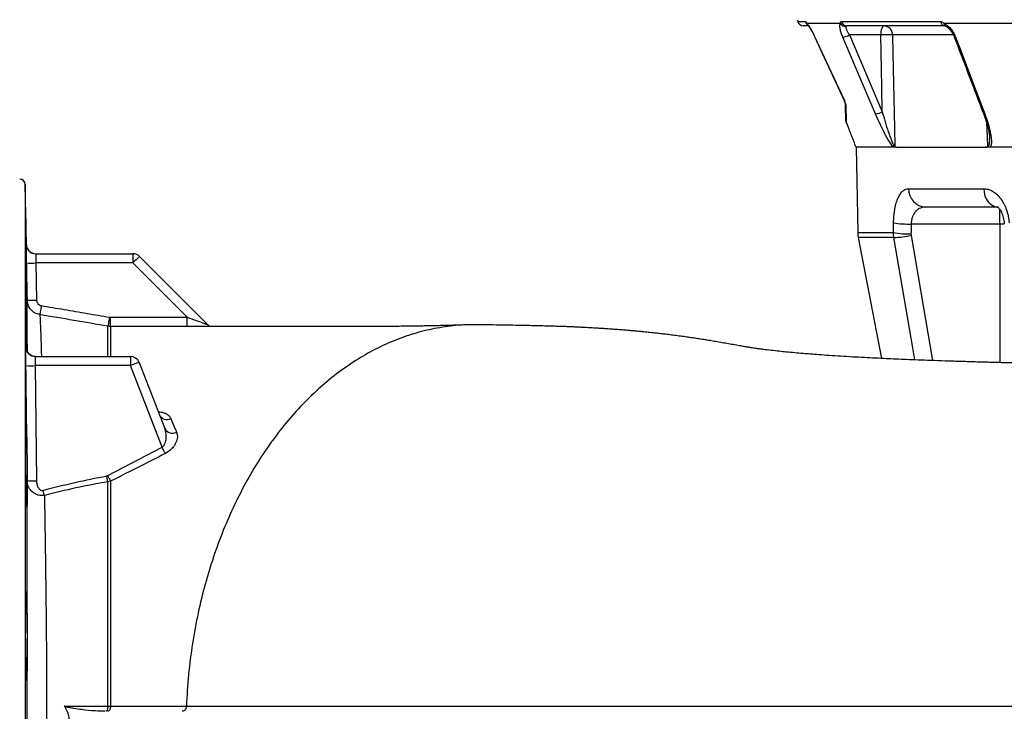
# Model space of a CAD drawing. Header units: millimetres. Extents: x 2731 to 14496, y 2048 to 15393.
# Tile 6 of 13: x 7716 to 10353, y 3848 to 5700. Entities that reach past the tile are written whole.
import ezdxf

# ---------------------------------------------------------------- set-up
doc = ezdxf.new("R2010")
doc.units = ezdxf.units.MM
doc.header["$LTSCALE"] = 5

msp = doc.modelspace()

# ---------------------------------------------------------------- linework, layer by layer
at = {"color": 8, "linetype": 'Continuous', "lineweight": 25}
for p, q in [((9799.8, 5695.1), (9820.3, 5695.1)), ((9845.4, 5653.3), (9845.2, 5653.3)), ((10215.9, 5659.1), (10053.6, 5659.1)), ((7731.5, 5258.5), (7731.5, 2338)), ((10340.4, 5152.6), (10340.4, 5192.6)), ((10352.5, 5152.6), (10340.4, 5152.6)), ((10340.4, 5152.6), (10340.4, 4781.7)), ((9960.2, 5129.7), (10056, 5129.7)), ((10057.1, 5116.9), (9961.5, 5116.9)), ((10103.2, 5121.9), (10160.9, 4787.2)), ((7733.7, 4822.9), (7733.9, 4820.5))]:
    msp.add_line(p, q, dxfattribs=at)
at = {"color": 7, "linetype": 'Continuous', "lineweight": 25}
for p, q in [((9916.8, 5695.1), (10182.2, 5695.1)), ((9827.7, 5683.2), (9814.5, 5683.2)), ((9913.8, 5689.7), (9824.1, 5689.7)), ((10193.6, 5683.2), (9930.5, 5683.2)), ((10436.9, 5689.7), (10191.8, 5689.7)), ((10021.8, 5659.1), (9938.3, 5659.1)), ((9938.3, 5659.1), (10026, 5453.5)), ((9953.8, 5363.4), (9956.4, 5357.9)), ((9956.2, 5358.6), (9960.2, 5129.7)), ((7734.3, 5097.8), (7731.5, 5258.5)), ((10096.6, 5247.4), (10297.7, 5247.4)), ((10333.9, 5198.2), (10142.2, 5198.2)), ((10056, 5129.7), (10056.3, 5156.1)), ((10340.4, 5152.6), (10103.3, 5152.6)), ((9961.5, 5116.9), (10023.7, 4792.8)), ((7759.3, 5073.2), (8019.5, 5073.2)), ((8019.5, 5073.2), (8019.5, 5048.7)), ((8037.2, 5065.9), (8221.3, 4881.8)), ((7760.1, 5048.7), (7761.8, 4948.9)), ((8019.5, 5048.7), (7760.1, 5048.7)), ((8165, 4903.2), (8019.5, 5048.7)), ((8094.3, 4878.9), (7959.8, 4878.5)), ((8164.8, 4878.6), (8127.7, 4878.9)), ((7758.1, 4798.2), (8012.8, 4798.2)), ((8012.8, 4798.2), (8012.8, 4773.7)), ((7758.2, 4773.7), (7761.6, 4465.5)), ((8012.8, 4773.7), (7758.2, 4773.7)), ((8097.6, 4555.2), (8012.8, 4773.7)), ((8036.1, 4782.3), (8104.9, 4605)), ((7952.3, 4479.3), (8097.6, 4555.2)), ((7736.6, 4465.7), (7736.5, 4480.4)), ((7949.4, 4478.3), (7952.3, 4479.3)), ((7960, 4464.4), (7952.3, 4462.8)), ((7952.4, 3862.3), (7959.8, 3862.3))]:
    msp.add_line(p, q, dxfattribs=at)
at = {"color": 7, "linetype": 'Continuous', "lineweight": 25, "flags": 128}
for points in [[(10030.3, 5683.2), (10028.7, 5682.8), (10027.1, 5681.4), (10025.7, 5679.2), (10024.4, 5676.2), (10023.3, 5672.6), (10022.5, 5668.4), (10022, 5663.9), (10021.8, 5659.1)], [(9845.2, 5653.3), (9864.3, 5612.2), (9924.9, 5482.1)], [(9845.4, 5653.3), (9858.1, 5626.1), (9908.7, 5517.4), (9924.5, 5483.5)], [(10008, 5447.7), (9996.4, 5474.8), (9950.1, 5583.5), (9920.4, 5653.3)], [(10026, 5453.5), (10024.6, 5519.9), (10021.8, 5659.1)], [(10053.6, 5659.1), (10054.6, 5609.2), (10058.7, 5409.4), (10059.7, 5361.3)], [(10222.2, 5653.3), (10232.5, 5626.1), (10273.8, 5517.4), (10300.3, 5447.7)], [(7736.8, 4948.9), (7736, 4998.9), (7735.1, 5048.7)], [(7774.3, 4934.4), (7773.6, 4929.8), (7772.8, 4925.4), (7772.2, 4921.3), (7771.5, 4917.7), (7771, 4914.7), (7770.6, 4912.4), (7770.4, 4910.9), (7770.2, 4910.2)], [(7956.9, 4903.2), (7956.1, 4898.6), (7955.3, 4894.1), (7954.6, 4890), (7954, 4886.3), (7953.5, 4883.3), (7953, 4881.1), (7952.8, 4879.6), (7952.7, 4879.1)], [(7959.8, 4878.5), (7959.8, 4879.1), (7959.8, 4880.5), (7959.8, 4882.8), (7959.7, 4885.9), (7959.7, 4889.6), (7959.7, 4893.7), (7959.6, 4898.3), (7959.6, 4903)], [(8164.8, 4878.6), (8164.8, 4879), (8164.8, 4880.3), (8164.8, 4882.6), (8164.9, 4885.6), (8164.9, 4889.3), (8164.9, 4893.6), (8165, 4898.3), (8165, 4903.2)], [(8106.5, 4538.5), (8105.6, 4540.1), (8104.6, 4541.9), (8103.6, 4543.9), (8102.5, 4546), (8101.3, 4548.2), (8100.1, 4550.5), (8098.9, 4552.8), (8097.6, 4555.2)], [(7952.3, 4462.8), (7952, 4464.5), (7951.7, 4466.2), (7951.3, 4468.1), (7951, 4470), (7950.6, 4472.1), (7950.2, 4474.1), (7949.8, 4476.2), (7949.4, 4478.3)], [(7960, 4464.4), (7959.2, 4465.9), (7958.3, 4467.6), (7957.4, 4469.4), (7956.4, 4471.3), (7955.4, 4473.2), (7954.4, 4475.2), (7953.3, 4477.3), (7952.3, 4479.3)], [(7782.6, 4426), (7782.2, 4427.5), (7781.7, 4429.1), (7781.3, 4430.8), (7780.8, 4432.5), (7780.3, 4434.2), (7779.8, 4436), (7779.3, 4437.8), (7778.8, 4439.7)], [(7835.9, 3862.3), (7864.5, 3862.3), (7952.4, 3862.3)], [(7952.4, 3862.3), (7952.3, 3859.5), (7952, 3856.8), (7951.5, 3854.4), (7951, 3852.3), (7950.3, 3850.6), (7949.5, 3849.3), (7948.7, 3848.5), (7947.8, 3848.2)], [(7959.8, 3862.3), (7959.6, 3859.5), (7959.1, 3856.9), (7958.4, 3854.4), (7957.5, 3852.3), (7956.4, 3850.6), (7955.2, 3849.3), (7953.8, 3848.5), (7952.4, 3848.2)]]:
    msp.add_lwpolyline(points, dxfattribs=at)
at = {"color": 8, "linetype": 'Continuous', "lineweight": 25, "flags": 128}
for points in [[(10222.2, 5653.3), (10220.6, 5653.3), (10219.4, 5653.6), (10218.7, 5654.1), (10218.6, 5654.3)], [(10300.3, 5447.7), (10298.7, 5447.7), (10297.5, 5447.9), (10296.8, 5448.4), (10296.7, 5448.7)], [(10308.9, 5361.3), (10306.6, 5408.2), (10306, 5420.7)], [(10297.7, 5247.4), (10298.6, 5237.7), (10300.9, 5228.5), (10304.5, 5220), (10309.4, 5212.6), (10315.3, 5206.5), (10322.1, 5202), (10329.3, 5199.2), (10334.4, 5198.3)], [(10113.5, 4789), (10108, 4821.4), (10057.1, 5116.9)], [(7735.9, 5089.4), (7734.8, 5093), (7734.3, 5097.8)]]:
    msp.add_lwpolyline(points, dxfattribs=at)
at = {"color": 7, "linetype": 'Continuous', "lineweight": 25}
for centre, radius, start, end in [((9824.3, 5700.3), 25, 181, 191.8942), ((9814.5, 5698.2), 15, 191.8942, 270), ((9930.9, 5697.5), 14.3, 189.4831, 268.4626), ((10195, 5696), 12.8, 183.8433, 263.8412), ((9927.6, 5697.8), 16, 210.491, 272.2486), ((10029.5, 5659.1), 24.1, 359.9586, 88.0028), ((9914.2, 5702.7), 49.8, 277.0793, 298.8923), ((10037.7, 5315.3), 344.1, 87.3493, 92.6507), ((9902.2, 5471.5), 25, 22.9689, 25.1543), ((9935.8, 5475.8), 8.72, 182.0768, 208.7564), ((10002, 5496.8), 49.5, 276.9934, 298.9386), ((7716.5, 5258.2), 15, 1, 90), ((10144.5, 5246), 47.9, 178.4219, 267.3018), ((10100.1, 5427.4), 274.9, 260.842, 270.6617), ((10035.2, 5131), 75, 181, 190.8575), ((10099.7, 5400.5), 274.3, 260.8312, 270.6769), ((10050.6, 5388.6), 271.8, 271.3667, 281.1584), ((7759.3, 5098.2), 25, 181.0114, 270), ((7759.3, 5098.2), 25, 200.722, 270.0009), ((8019.5, 5048.2), 25, 45, 90), ((8376, 4700.8), 498.1, 132.8634, 135.7044), ((7747.6, 5407.7), 359.3, 268.0047, 271.9916), ((7749.3, 5308.1), 359.3, 268.0045, 271.991), ((7758.7, 4823.2), 25, 180.7683, 269.9977), ((7758.1, 4823.2), 25, 226.0487, 269.9995), ((8012.8, 4773.2), 25, 21.2227, 90), ((7747.5, 5142.1), 368.6, 267.7734, 271.6593), ((8156.5, 4420.6), 381.2, 108.4172, 112.1523), ((8111, 4652.7), 23.1, 207.1789, 295.843), ((8125.4, 4616), 23.2, 208.2433, 298.5158), ((7751.9, 4835.9), 370.5, 267.6398, 271.5056)]:
    msp.add_arc(centre, radius, start, end, dxfattribs=at)
at = {"color": 8, "linetype": 'Continuous', "lineweight": 25}
for centre, radius, start, end in [((9835, 5698.2), 15, 191.6603, 234.9952), ((9835.5, 5694.2), 12.2, 201.353, 223.2178), ((10200.2, 5689.8), 8.42, 180.348, 241.7215), ((7758.1, 4823.2), 25, 180.7492, 226.0505)]:
    msp.add_arc(centre, radius, start, end, dxfattribs=at)
at = {"color": 7, "linetype": 'Continuous', "lineweight": 25}
msp.add_ellipse((11531.2, 2513.5), major_axis=(0, 16864.1), ratio=0.08573, start_param=1.413658, end_param=1.415242, dxfattribs=at)
for points, knots in [([(9820.3, 5695.1), (9820.5, 5695.1), (9820.7, 5695), (9821.2, 5694.5), (9821.4, 5694.1), (9822.1, 5693.1), (9822.4, 5692.5), (9823.2, 5691.2), (9823.6, 5690.5), (9824.1, 5689.7)], [0, 0, 0, 0, 0.25, 0.25, 0.5, 0.5, 0.75, 0.75, 1, 1, 1, 1]), ([(9913.8, 5689.7), (9914, 5691), (9914.2, 5693.6), (9915.7, 5695), (9916.6, 5695.1), (9916.8, 5695.1)], [0, 0, 0, 0, 0.445163, 0.893057, 1, 1, 1, 1]), ([(10182.2, 5695.1), (10182.9, 5695.1), (10183.7, 5695), (10185.3, 5694.5), (10186.1, 5694.1), (10187.7, 5693.1), (10188.5, 5692.5), (10190.1, 5691.2), (10191, 5690.5), (10191.8, 5689.7)], [0, 0, 0, 0, 0.25, 0.25, 0.5, 0.5, 0.75, 0.75, 1, 1, 1, 1]), ([(9824.1, 5689.7), (9824.7, 5689), (9825.4, 5688.2), (9826.9, 5686.3), (9827.8, 5685.1), (9829.4, 5682.7), (9830.3, 5681.3), (9832.1, 5678.4), (9833.1, 5676.9), (9835.9, 5672), (9837.8, 5668.5), (9841.7, 5661), (9843.6, 5657.2), (9845.4, 5653.3)], [0, 0, 0, 0, 0.125, 0.125, 0.25, 0.25, 0.375, 0.375, 0.5, 0.5, 0.75, 0.75, 1, 1, 1, 1]), ([(9825.9, 5686.5), (9825.9, 5686.5), (9825.9, 5686.5), (9826.1, 5686.3), (9826.5, 5685.9), (9826.6, 5685.8)], [0, 0, 0, 0, 0.273281, 0.912589, 1, 1, 1, 1]), ([(9826.6, 5685.8), (9826.7, 5685.6), (9827.1, 5685.2), (9828.5, 5683.4), (9830.6, 5680.4), (9833.3, 5676), (9836.5, 5670.5), (9840, 5664), (9843, 5658.1), (9844.6, 5654.5), (9845.2, 5653.3)], [0, 0, 0, 0, 0.0707754, 0.1710481, 0.2954918, 0.4357504, 0.5883387, 0.7491498, 0.9180458, 1, 1, 1, 1]), ([(9920.4, 5653.3), (9918.7, 5657.2), (9917.3, 5661), (9915.5, 5666.6), (9914.9, 5668.4), (9914, 5671.9), (9913.6, 5673.6), (9913, 5676.9), (9912.8, 5678.4), (9912.5, 5681.3), (9912.4, 5682.7), (9912.5, 5685.1), (9912.7, 5686.2), (9913.1, 5688.2), (9913.4, 5689), (9913.8, 5689.7)], [0, 0, 0, 0, 0.25, 0.25, 0.375, 0.375, 0.5, 0.5, 0.625, 0.625, 0.75, 0.75, 0.875, 0.875, 1, 1, 1, 1]), ([(9928.2, 5681.9), (9928, 5681.4), (9928, 5680.8), (9928, 5679.5), (9928.2, 5678.8), (9928.6, 5677.2), (9928.8, 5676.3), (9929.5, 5674.4), (9930, 5673.5), (9930.9, 5671.4), (9931.4, 5670.4), (9932.6, 5668.2), (9933.2, 5667.1), (9935.2, 5663.7), (9936.7, 5661.4), (9938.3, 5659.1)], [0, 0, 0, 0, 0.125, 0.125, 0.25, 0.25, 0.375, 0.375, 0.5, 0.5, 0.625, 0.625, 0.75, 0.75, 1, 1, 1, 1]), ([(9930.5, 5683.2), (9930, 5683.2), (9929.5, 5683.1), (9928.7, 5682.7), (9928.4, 5682.3), (9928.2, 5681.9)], [0, 0, 0, 0, 0.5, 0.5, 1, 1, 1, 1]), ([(10191.8, 5689.7), (10194.6, 5688.2), (10200.4, 5685), (10209.2, 5676.2), (10217, 5665.2), (10220.5, 5657.1), (10222.2, 5653.3)], [0, 0, 0, 0, 0.226121, 0.476938, 0.750718, 1, 1, 1, 1]), ([(10193.7, 5683.2), (10193.8, 5683.2), (10193.8, 5683.2), (10194.8, 5683), (10195.9, 5682.5), (10196.2, 5682.3)], [0, 0, 0, 0, 0.434197, 0.823503, 1, 1, 1, 1]), ([(10196.2, 5682.3), (10196.6, 5682.1), (10197.9, 5681.6), (10200.9, 5679.6), (10204.7, 5676.2), (10208.7, 5671.8), (10212.6, 5666.4), (10216.1, 5660.4), (10217.7, 5656.3), (10218.5, 5654.3)], [0, 0, 0, 0, 0.066225, 0.199559, 0.344211, 0.496273, 0.663031, 0.835775, 1, 1, 1, 1]), ([(10218.6, 5654.3), (10236.8, 5606.3), (10262.8, 5537.8), (10288.9, 5469.2), (10296.7, 5448.7)], [0, 0, 0, 0, 0.7, 1, 1, 1, 1]), ([(9928.2, 5471.6), (9928.2, 5472.2), (9928.1, 5472.8), (9927.8, 5474), (9927.8, 5474.4), (9927.5, 5475.3), (9927.4, 5475.8), (9927.1, 5476.8), (9926.9, 5477.3), (9926.5, 5478.5), (9926.3, 5479.1), (9925.8, 5480.3), (9925.6, 5480.9), (9925, 5482.2), (9924.8, 5482.8), (9924.5, 5483.5)], [0, 0, 0, 0, 0.25, 0.25, 0.375, 0.375, 0.5, 0.5, 0.625, 0.625, 0.75, 0.75, 0.875, 0.875, 1, 1, 1, 1]), ([(9927.1, 5475.5), (9927.1, 5475.9), (9926.9, 5476.8), (9926, 5479.4), (9925.1, 5481.7), (9924.6, 5483.2), (9924.5, 5483.5), (9924.5, 5483.5)], [0, 0, 0, 0, 0.297124, 0.600329, 0.930161, 0.995201, 1, 1, 1, 1]), ([(9928.7, 5430), (9928.6, 5432.7), (9928.4, 5437.9), (9928.1, 5448.5), (9927.6, 5460.9), (9927.3, 5470.6), (9927.1, 5475.5)], [0, 0, 0, 0, 0.248697, 0.497404, 0.748696, 1, 1, 1, 1]), ([(9928.2, 5471.6), (9928.3, 5466.5), (9928.5, 5461.6), (9928.8, 5452.5), (9928.9, 5448.3), (9929.2, 5440.6), (9929.3, 5437), (9929.5, 5430.7), (9929.6, 5427.8), (9929.7, 5425.4)], [0, 0, 0, 0, 0.25, 0.25, 0.5, 0.5, 0.75, 0.75, 1, 1, 1, 1]), ([(10056.4, 5358.2), (10056.2, 5358.5), (10054.6, 5360.1), (10051.6, 5363.7), (10046.5, 5371.1), (10040.2, 5381.4), (10030.8, 5398.6), (10019.8, 5420.8), (10011.9, 5438.7), (10008, 5447.7)], [0, 0, 0, 0, 0.015489, 0.086289, 0.157465, 0.297792, 0.438594, 0.719076, 1, 1, 1, 1]), ([(10026, 5453.5), (10028.5, 5444.5), (10033.4, 5426.7), (10040.5, 5404.6), (10046.5, 5387.3), (10050.4, 5377.1), (10053.7, 5369.6), (10056, 5365.1), (10057.9, 5362.3), (10059.1, 5361.4), (10059.5, 5361.3), (10059.7, 5361.3)], [0, 0, 0, 0, 0.271911, 0.543612, 0.674343, 0.804791, 0.864374, 0.923566, 0.964151, 0.986793, 1, 1, 1, 1]), ([(10296.7, 5448.7), (10298.6, 5443.7), (10302.5, 5433.1), (10307.2, 5417.1), (10310.6, 5402.9), (10312.7, 5391.8), (10313.5, 5385.5), (10313.5, 5382.6), (10313.5, 5382)], [0, 0, 0, 0, 0.216907, 0.461612, 0.703069, 0.846893, 0.967816, 1, 1, 1, 1]), ([(10300.3, 5447.7), (10303.4, 5439.7), (10306.1, 5431.7), (10310.9, 5416), (10313, 5408.1), (10315.5, 5396.4), (10316.2, 5392.5), (10317.4, 5384.8), (10317.8, 5381.1), (10318.1, 5375.6), (10318.1, 5373.8), (10318.1, 5370.3), (10318, 5368.5), (10317.6, 5365.2), (10317.3, 5363.6), (10316.4, 5360.7), (10315.8, 5359.3), (10315, 5358.2)], [0, 0, 0, 0, 0.25, 0.25, 0.5, 0.5, 0.625, 0.625, 0.75, 0.75, 0.8125, 0.8125, 0.875, 0.875, 0.9375, 0.9375, 1, 1, 1, 1]), ([(9953.8, 5363.4), (9953.7, 5363.6), (9953.5, 5364.1), (9951.5, 5369.7), (9948.1, 5378.8), (9943.3, 5391.3), (9937.2, 5406.8), (9932.2, 5419.2), (9929.7, 5425.4)], [0, 0, 0, 0, 0.151167, 0.322042, 0.487725, 0.657968, 0.826825, 1, 1, 1, 1]), ([(10056.4, 5358.2), (10023.4, 5358.2), (9998.3, 5358.2), (9964.7, 5358.2), (9956.2, 5358.2), (9956.2, 5358.2)], [0, 0, 0, 0, 0.5, 0.5, 1, 1, 1, 1]), ([(10063.3, 5358.2), (10062.7, 5358.2), (10062.1, 5358.4), (10061.1, 5359.2), (10060.8, 5359.5), (10060.4, 5360.1), (10060.3, 5360.3), (10060, 5360.8), (10059.8, 5361), (10059.7, 5361.3)], [0, 0, 0, 0, 0.5, 0.5, 0.75, 0.75, 0.875, 0.875, 1, 1, 1, 1]), ([(10063.3, 5358.2), (10092.4, 5358.2), (10127.1, 5358.2), (10207.3, 5358.2), (10252.7, 5358.2), (10302.8, 5358.2)], [0, 0, 0, 0, 0.5, 0.5, 1, 1, 1, 1]), ([(10302.8, 5358.2), (10303.9, 5358.2), (10305, 5358.4), (10306.5, 5359.2), (10307.1, 5359.5), (10307.8, 5360.1), (10308, 5360.3), (10308.4, 5360.8), (10308.7, 5361), (10308.9, 5361.3)], [0, 0, 0, 0, 0.5, 0.5, 0.75, 0.75, 0.875, 0.875, 1, 1, 1, 1]), ([(12084.1, 5358.2), (12007.8, 5358.2), (11929.4, 5358.2), (11769.8, 5358.2), (11688.8, 5358.2), (11526.1, 5358.2), (11444.5, 5358.2), (11282.5, 5358.2), (11202.2, 5358.2), (11044.9, 5358.2), (10967.9, 5358.2), (10819, 5358.2), (10747.1, 5358.2), (10610.1, 5358.2), (10545.1, 5358.2), (10423.4, 5358.2), (10366.8, 5358.2), (10315, 5358.2)], [0, 0, 0, 0, 0.125, 0.125, 0.25, 0.25, 0.375, 0.375, 0.5, 0.5, 0.625, 0.625, 0.75, 0.75, 0.875, 0.875, 1, 1, 1, 1]), ([(10056.3, 5156.1), (10056.4, 5162.7), (10056.8, 5169.1), (10057.6, 5178.4), (10058, 5181.5), (10058.6, 5186), (10058.8, 5187.5), (10059.3, 5190.4), (10059.5, 5191.9), (10060.8, 5199), (10062.1, 5204.4), (10064.3, 5211.8), (10065.1, 5214.2), (10066.7, 5218.7), (10067.6, 5220.9), (10070.3, 5226.9), (10072.3, 5230.5), (10076.6, 5236.6), (10078.9, 5239.2), (10082.4, 5242.2), (10083.6, 5243.1), (10086.1, 5244.7), (10087.4, 5245.3), (10091.3, 5246.9), (10093.9, 5247.4), (10096.6, 5247.4)], [0, 0, 0, 0, 0.125, 0.125, 0.1875, 0.1875, 0.21875, 0.21875, 0.25, 0.25, 0.375, 0.375, 0.4375, 0.4375, 0.5, 0.5, 0.625, 0.625, 0.75, 0.75, 0.8125, 0.8125, 0.875, 0.875, 1, 1, 1, 1]), ([(10297.7, 5247.4), (10301.6, 5247.4), (10305.6, 5246.8), (10311.4, 5245.2), (10313.4, 5244.5), (10317.3, 5242.8), (10319.2, 5241.9), (10324.9, 5238.6), (10328.6, 5235.9), (10333.9, 5231.1), (10335.7, 5229.4), (10339, 5225.7), (10340.7, 5223.7), (10345.5, 5217.5), (10348.4, 5213), (10352.3, 5205.6), (10353.6, 5203), (10355.9, 5197.7), (10357, 5195), (10360, 5186.6), (10361.6, 5180.8), (10363.5, 5171.7), (10364.1, 5168.6), (10365, 5162.4), (10365.3, 5159.2), (10365.5, 5156.1)], [0, 0, 0, 0, 0.125, 0.125, 0.1875, 0.1875, 0.25, 0.25, 0.375, 0.375, 0.4375, 0.4375, 0.5, 0.5, 0.625, 0.625, 0.6875, 0.6875, 0.75, 0.75, 0.875, 0.875, 0.9375, 0.9375, 1, 1, 1, 1]), ([(10142.2, 5198.2), (10139.8, 5198.2), (10137.5, 5198), (10132.8, 5197.1), (10130.5, 5196.5), (10126.1, 5194.7), (10124, 5193.6), (10120.9, 5191.5), (10119.9, 5190.7), (10117.9, 5189), (10117, 5188.1), (10115.2, 5186.2), (10114.3, 5185.2), (10112.6, 5183), (10111.8, 5181.8), (10109.5, 5178.1), (10108.2, 5175.4), (10106.5, 5171), (10106, 5169.5), (10105.1, 5166.3), (10104.7, 5164.6), (10103.7, 5159.6), (10103.4, 5156.2), (10103.3, 5152.6)], [0, 0, 0, 0, 0.125, 0.125, 0.25, 0.25, 0.375, 0.375, 0.4375, 0.4375, 0.5, 0.5, 0.5625, 0.5625, 0.625, 0.625, 0.75, 0.75, 0.8125, 0.8125, 0.875, 0.875, 1, 1, 1, 1]), ([(10334.1, 5198.6), (10334.1, 5198.7), (10333.9, 5198.7), (10334.9, 5198.2), (10336.8, 5196.5), (10339.3, 5193.8), (10342.2, 5189.6), (10345.1, 5184.2), (10347.8, 5177.7), (10350.1, 5170.2), (10351.9, 5162.1), (10352.4, 5156.3), (10352.7, 5153.4)], [0, 0, 0, 0, 0.04425, 0.144256, 0.246135, 0.353998, 0.460485, 0.562789, 0.672437, 0.780824, 0.890363, 1, 1, 1, 1]), ([(7735.6, 4976), (7735.5, 4981), (7735.3, 4991), (7734.9, 5008.6), (7734.6, 5027.5), (7734.2, 5047.4), (7733.9, 5067.8), (7733.5, 5087.9), (7733.2, 5107.2), (7733, 5125.3), (7732.8, 5141.5), (7732.6, 5155.4), (7732.5, 5166.6), (7732.4, 5174.9), (7732.4, 5179.9), (7732.4, 5181.6), (7732.5, 5179.8), (7732.6, 5174.6), (7732.8, 5166.2), (7733.1, 5154.9), (7733.3, 5140.8), (7733.7, 5124.6), (7734, 5106.4), (7734.3, 5087.1), (7734.7, 5066.9), (7735, 5046.6), (7735.4, 5026.7), (7735.7, 5007.8), (7736, 4990.4), (7736.2, 4975), (7736.4, 4962), (7736.5, 4951.8), (7736.6, 4944.8), (7736.6, 4941), (7736.5, 4940.7), (7736.4, 4943.7), (7736.2, 4950.2), (7735.9, 4960.3), (7735.7, 4970.4), (7735.6, 4976)], [0, 0, 0, 0, 0.026853, 0.053705, 0.080558, 0.107411, 0.134264, 0.161118, 0.18797, 0.214822, 0.241672, 0.268521, 0.295367, 0.322212, 0.349056, 0.375899, 0.402741, 0.429583, 0.456426, 0.483269, 0.510115, 0.536962, 0.563811, 0.590661, 0.617514, 0.644366, 0.67122, 0.698073, 0.724925, 0.751777, 0.778625, 0.805473, 0.832316, 0.859159, 0.886, 0.912841, 0.939682, 0.966524, 1, 1, 1, 1]), ([(7735.1, 5048.7), (7735, 5054.3), (7734.8, 5065.5), (7734.5, 5080.3), (7734.4, 5091.4), (7734.3, 5097), (7734.3, 5097.6), (7734.3, 5097.8)], [0, 0, 0, 0, 0.217176, 0.434336, 0.651455, 0.868524, 1, 1, 1, 1]), ([(7759.3, 5073.2), (7759.3, 5073.1), (7759.3, 5072.9), (7759.4, 5070), (7759.5, 5064.5), (7759.8, 5057.1), (7760, 5051.5), (7760.1, 5048.7)], [0, 0, 0, 0, 0.131468, 0.348528, 0.565645, 0.78281, 1, 1, 1, 1]), ([(7734, 4820.5), (7733.9, 4825.4), (7733.7, 4836.6), (7733.4, 4855.2), (7733.2, 4875.5), (7732.9, 4895.6), (7732.7, 4914.9), (7732.5, 4933), (7732.4, 4949.2), (7732.4, 4963.1), (7732.4, 4974.4), (7732.4, 4982.7), (7732.5, 4987.6), (7732.7, 4989.3), (7732.9, 4987.5), (7733.2, 4982.4), (7733.4, 4974), (7733.8, 4962.7), (7734.1, 4948.6), (7734.4, 4932.4), (7734.8, 4914.2), (7735.2, 4894.9), (7735.5, 4874.7), (7735.8, 4854.4), (7736, 4834.6), (7736.2, 4820.4), (7736.3, 4813.5), (7736.3, 4812.3)], [0, 0, 0, 0, 0.032852, 0.074542, 0.116229, 0.157917, 0.1996, 0.241282, 0.28296, 0.324637, 0.36631, 0.407984, 0.449656, 0.491329, 0.533004, 0.574678, 0.616358, 0.658038, 0.699723, 0.741408, 0.783097, 0.824786, 0.866476, 0.908166, 0.949853, 0.99154, 1, 1, 1, 1]), ([(7736.7, 4811.4), (7736.7, 4820.2), (7736.8, 4839.2), (7736.8, 4863.7), (7736.8, 4886.6), (7736.8, 4906.3), (7736.8, 4922.7), (7736.8, 4935.5), (7736.8, 4944.4), (7736.8, 4947.5), (7736.8, 4948.9)], [0, 0, 0, 0, 0.109883, 0.237301, 0.364815, 0.492233, 0.623298, 0.754468, 0.885532, 1, 1, 1, 1]), ([(7770.2, 4910.2), (7765.9, 4911.4), (7757.2, 4913.7), (7746.5, 4922.5), (7739.2, 4933.9), (7737, 4943.4), (7736.8, 4948.4), (7736.8, 4948.9)], [0, 0, 0, 0, 0.24254, 0.484882, 0.727474, 0.970648, 1, 1, 1, 1]), ([(7761.8, 4948.9), (7761.8, 4947.2), (7762.2, 4945.5), (7763.1, 4943), (7763.5, 4942.2), (7764.4, 4940.8), (7764.9, 4940.1), (7766.6, 4938.1), (7767.9, 4937), (7771, 4935.2), (7772.6, 4934.7), (7774.3, 4934.4)], [0, 0, 0, 0, 0.25, 0.25, 0.375, 0.375, 0.5, 0.5, 0.75, 0.75, 1, 1, 1, 1]), ([(7774.3, 4934.4), (7794.8, 4930.9), (7835.7, 4924.1), (7896.5, 4913.7), (7937, 4906.7), (7956.9, 4903.2)], [0, 0, 0, 0, 0.335734, 0.671469, 1, 1, 1, 1]), ([(8914.5, 4882.9), (8910.1, 4882.7), (8900.5, 4882.4), (8886.3, 4881.9), (8873.1, 4881.5), (8862.6, 4881.2), (8854.8, 4881), (8848.6, 4880.9), (8840.7, 4880.7), (8829.5, 4880.4), (8815.4, 4880.1), (8799.6, 4879.8), (8783.1, 4879.5), (8765.4, 4879.3), (8747, 4879), (8725.5, 4878.8), (8700.7, 4878.6), (8672.3, 4878.4), (8642.5, 4878.3), (8611, 4878.2), (8579.1, 4878.2), (8551.9, 4878.2), (8531.3, 4878.2), (8518, 4878.2), (8507.5, 4878.2), (8498.5, 4878.3), (8488.8, 4878.3), (8475, 4878.3), (8455.6, 4878.4), (8430.1, 4878.4), (8399, 4878.5), (8362.3, 4878.6), (8319.8, 4878.6), (8271.6, 4878.7), (8217.9, 4878.8), (8158.7, 4878.8), (8094.5, 4878.9), (8049.6, 4878.9), (8026.2, 4878.9), (8025.8, 4878.9)], [0, 0, 0, 0, 0.0204828, 0.0437634, 0.0629807, 0.0780657, 0.0889627, 0.0963256, 0.1042699, 0.1221428, 0.1426315, 0.1618967, 0.185711, 0.2077095, 0.2307758, 0.2560037, 0.2883496, 0.3223702, 0.3588432, 0.3941963, 0.4314565, 0.4677817, 0.4851718, 0.4999179, 0.5114999, 0.519907, 0.5291091, 0.5423579, 0.5631528, 0.5895224, 0.6214172, 0.6587741, 0.7023423, 0.7513992, 0.8058388, 0.8655456, 0.930399, 0.9989873, 1, 1, 1, 1]), ([(8942.6, 4882.5), (8934.6, 4882.8), (8907.9, 4883.7), (8862.3, 4879.3), (8806.2, 4869.3), (8750.5, 4853.1), (8695.7, 4831.3), (8642.1, 4803.8), (8589.9, 4770.7), (8539.6, 4732.3), (8491.3, 4688.6), (8445.4, 4640), (8402.3, 4586.7), (8362, 4529), (8324.9, 4467.3), (8291.2, 4401.9), (8261.1, 4333.3), (8234.7, 4261.8), (8212.2, 4188), (8193.3, 4110.5), (8178.5, 4029.9), (8167.6, 3946.5), (8164.4, 3890.4), (8162.7, 3862.3)], [0, 0, 0, 0, 0.02039, 0.06828, 0.116349, 0.164579, 0.212955, 0.261457, 0.310066, 0.358765, 0.407533, 0.45635, 0.505198, 0.554055, 0.602902, 0.651718, 0.700485, 0.749181, 0.797789, 0.846288, 0.897697, 0.948942, 1, 1, 1, 1]), ([(8165, 4903.2), (8173.3, 4900.3), (8187.5, 4895.5), (8204.7, 4889.2), (8215, 4885.1), (8220, 4882.8), (8221, 4882), (8221.3, 4881.8)], [0, 0, 0, 0, 0.385962, 0.653947, 0.829899, 0.948639, 1, 1, 1, 1]), ([(8225.1, 4878.8), (8224.2, 4879.4), (8222.9, 4880.2), (8221.7, 4881.5), (8221.4, 4881.9)], [0, 0, 0, 0, 0.673048, 1, 1, 1, 1]), ([(14477.8, 3862), (14477.4, 3869.3), (14475.8, 3894.1), (14469.3, 3934.5), (14459.6, 3981.5), (14448.2, 4023), (14436.1, 4059.4), (14424.2, 4090.6), (14412.9, 4116.9), (14402.8, 4138.4), (14394.3, 4155.4), (14387.1, 4169), (14380.6, 4180.7), (14374, 4192.3), (14367, 4204), (14359.1, 4216.6), (14350.4, 4230.1), (14340.6, 4244.4), (14330.2, 4259), (14318.9, 4274.1), (14305.8, 4290.6), (14289.1, 4310.6), (14267.5, 4334.6), (14240.3, 4362.1), (14208.9, 4390.7), (14175, 4418.3), (14142.1, 4442.3), (14110.5, 4463), (14080.4, 4481), (14055.5, 4494.4), (14035.9, 4504.2), (14022.3, 4510.8), (14010.1, 4516.3), (13999.2, 4521.1), (13988.6, 4525.7), (13977.6, 4530.2), (13965, 4535.1), (13951.5, 4540.2), (13938.4, 4544.9), (13927.3, 4548.7), (13917.8, 4551.8), (13909, 4554.7), (13899.5, 4557.6), (13889, 4560.7), (13877.3, 4564.1), (13864.8, 4567.5), (13852.2, 4570.8), (13839.1, 4574), (13826.6, 4577), (13814.1, 4579.8), (13801.5, 4582.6), (13788, 4585.4), (13773.2, 4588.3), (13759.8, 4590.8), (13748.7, 4592.8), (13741, 4594.1), (13733.7, 4595.4), (13726, 4596.6), (13716.9, 4598.1), (13706.4, 4599.8), (13695.4, 4601.4), (13685.1, 4603), (13676.5, 4604.2), (13666.8, 4605.6), (13654.7, 4607.2), (13639.2, 4609.3), (13623, 4611.3), (13608.2, 4613.1), (13595.4, 4614.7), (13583.3, 4616.1), (13569.7, 4617.6), (13554, 4619.4), (13536.9, 4621.2), (13520.2, 4622.9), (13505.3, 4624.5), (13492.8, 4625.7), (13482.3, 4626.7), (13472.5, 4627.7), (13460.3, 4628.8), (13443.8, 4630.4), (13422.3, 4632.4), (13397.1, 4634.6), (13368.7, 4637.1), (13338.5, 4639.6), (13300.3, 4642.8), (13254.6, 4646.4), (13201.5, 4650.5), (13149.3, 4654.5), (13097.5, 4658.3), (13045.4, 4662.1), (12987.9, 4666.2), (12923.1, 4670.8), (12849.4, 4676), (12771.7, 4681.4), (12691.4, 4686.8), (12610.1, 4692.3), (12539.7, 4696.8), (12480.5, 4700.6), (12433.1, 4703.6), (12387.2, 4706.4), (12343.9, 4709), (12304.2, 4711.4), (12268.1, 4713.5), (12235.5, 4715.3), (12203.9, 4717.1), (12170.5, 4719), (12132.7, 4721), (12090.1, 4723.3), (12042.9, 4725.8), (11991.2, 4728.4), (11935.1, 4731.2), (11874.6, 4734), (11809.6, 4737), (11743.7, 4739.9), (11677.5, 4742.6), (11612.2, 4745.3), (11546.2, 4747.8), (11481.4, 4750.2), (11419, 4752.5), (11348.4, 4754.9), (11270.7, 4757.5), (11187.2, 4760.1), (11110.8, 4762.4), (11041.1, 4764.4), (10978, 4766.1), (10920.3, 4767.6), (10870.9, 4768.9), (10827.5, 4770), (10787, 4771), (10743.7, 4772.1), (10692.6, 4773.3), (10633.2, 4774.7), (10565.1, 4776.2), (10492.7, 4777.9), (10426.5, 4779.5), (10368.4, 4780.9), (10320.6, 4782.2), (10275.5, 4783.5), (10233.6, 4784.8), (10194, 4786), (10157, 4787.3), (10122.5, 4788.6), (10091.2, 4789.8), (10062.7, 4791), (10035, 4792.3), (10007, 4793.6), (9977.3, 4795.1), (9946.2, 4796.8), (9914.7, 4798.7), (9884.5, 4800.7), (9857.5, 4802.6), (9834.2, 4804.4), (9812.5, 4806.1), (9791, 4808), (9769.7, 4810), (9748.5, 4812.2), (9728.1, 4814.4), (9710.5, 4816.6), (9696.8, 4818.4), (9685.9, 4819.9), (9675.6, 4821.5), (9666.1, 4823), (9655.7, 4824.8), (9642.5, 4827.1), (9627.3, 4829.8), (9610.6, 4832.7), (9594, 4835.7), (9577.2, 4838.5), (9561.9, 4841.1), (9547, 4843.5), (9532.6, 4845.7), (9517.8, 4847.9), (9502.5, 4850.2), (9486.2, 4852.4), (9469.7, 4854.6), (9454.3, 4856.6), (9440.9, 4858.2), (9428.3, 4859.6), (9414.9, 4861.1), (9399.7, 4862.7), (9384.4, 4864.3), (9370.9, 4865.6), (9358.7, 4866.7), (9346.4, 4867.8), (9332.7, 4868.9), (9318.5, 4870), (9304.9, 4871.1), (9292.6, 4871.9), (9280.5, 4872.7), (9267.6, 4873.6), (9252.9, 4874.4), (9237.9, 4875.3), (9223.9, 4876), (9211.5, 4876.6), (9199.5, 4877.2), (9187.4, 4877.7), (9174.2, 4878.2), (9160.2, 4878.6), (9144.5, 4879.1), (9126.6, 4879.6), (9105.4, 4880.2), (9080.6, 4880.8), (9052, 4881.3), (9019.3, 4881.9), (8982.7, 4882.6), (8956.4, 4883), (8942.6, 4883.2)], [0, 0, 0, 0, 0.0028806, 0.0098589, 0.0161925, 0.0218842, 0.0269362, 0.0313498, 0.0351263, 0.0382664, 0.040771, 0.0426543, 0.0443671, 0.0461305, 0.0479447, 0.0498096, 0.0520497, 0.0543593, 0.0567385, 0.0591875, 0.0619249, 0.0651603, 0.069704, 0.0749721, 0.080908, 0.0869369, 0.0929257, 0.097898, 0.1029127, 0.1080622, 0.1106529, 0.1130306, 0.1151723, 0.1171332, 0.1189482, 0.1209341, 0.1233995, 0.1263199, 0.1289263, 0.1311436, 0.1330033, 0.134878, 0.1368879, 0.1392553, 0.1418976, 0.1449633, 0.148249, 0.1511249, 0.1545744, 0.1576998, 0.1610227, 0.1645789, 0.1686513, 0.1732774, 0.1757264, 0.1778415, 0.1796715, 0.1818188, 0.1844649, 0.1875361, 0.1908794, 0.1937392, 0.1961181, 0.1981047, 0.2019494, 0.2063491, 0.2110836, 0.215333, 0.2183517, 0.2214686, 0.2250854, 0.2291992, 0.2338002, 0.2382126, 0.241793, 0.2448142, 0.2472787, 0.2494183, 0.251862, 0.2561262, 0.2611387, 0.2668971, 0.2733902, 0.2800316, 0.2864691, 0.2974634, 0.3078228, 0.3175684, 0.3270305, 0.336347, 0.3455109, 0.3572958, 0.3693908, 0.3817978, 0.3943364, 0.4066296, 0.4186776, 0.4256674, 0.432578, 0.4392809, 0.4454511, 0.4510737, 0.4561482, 0.4606736, 0.4647592, 0.4693531, 0.4745726, 0.4804163, 0.486882, 0.4939665, 0.5015225, 0.5096661, 0.518393, 0.5276986, 0.5360444, 0.5448001, 0.5536916, 0.5622577, 0.5704955, 0.5784118, 0.5902152, 0.6012557, 0.6115445, 0.6206701, 0.6291172, 0.6368841, 0.6439677, 0.6491262, 0.6545937, 0.6605293, 0.6669391, 0.6757703, 0.6853357, 0.6956264, 0.7066301, 0.7138985, 0.7210176, 0.7277376, 0.7340595, 0.7399846, 0.7458375, 0.7512492, 0.7562226, 0.7607609, 0.7650391, 0.7698025, 0.7748118, 0.7803174, 0.7861496, 0.7917528, 0.7970845, 0.8015829, 0.8055663, 0.8103511, 0.8155793, 0.8200236, 0.8255486, 0.831583, 0.834909, 0.8382477, 0.8430038, 0.8466176, 0.8494608, 0.8532198, 0.8579403, 0.8623475, 0.8664937, 0.8703634, 0.8737791, 0.8766499, 0.8797078, 0.8825464, 0.8856477, 0.8889062, 0.8923311, 0.8955516, 0.8981955, 0.9003672, 0.9029787, 0.9062234, 0.909496, 0.9122199, 0.9144917, 0.9169594, 0.9198933, 0.9231397, 0.9260278, 0.928467, 0.9307456, 0.933416, 0.9365604, 0.940014, 0.943032, 0.9455111, 0.9478694, 0.9503833, 0.9531707, 0.9562408, 0.9594015, 0.9631956, 0.9676439, 0.9727629, 0.9785635, 0.9850468, 0.9922016, 1, 1, 1, 1]), ([(7733.2, 4773.8), (7733.1, 4777.1), (7733.1, 4780.3), (7733.1, 4785), (7733, 4786.5), (7733, 4789.6), (7733, 4791.2), (7733, 4795.6), (7733, 4798.4), (7732.9, 4803.8), (7732.9, 4806.3), (7732.9, 4810.8), (7732.9, 4812.8), (7732.9, 4815.5), (7732.9, 4816.4), (7733, 4817.9), (7733, 4818.6), (7733, 4820.4), (7733, 4821.3), (7733.1, 4822.6), (7733.1, 4822.9), (7733.1, 4822.9)], [0, 0, 0, 0, 0.125, 0.125, 0.1875, 0.1875, 0.25, 0.25, 0.375, 0.375, 0.5, 0.5, 0.625, 0.625, 0.6875, 0.6875, 0.75, 0.75, 0.875, 0.875, 1, 1, 1, 1]), ([(7744, 4803.1), (7743.4, 4803.5), (7741.6, 4804.8), (7739.2, 4807.4), (7737, 4810.7), (7735.5, 4813.9), (7734.6, 4816.6), (7734.2, 4818.6), (7734, 4819.7), (7733.9, 4820.3), (7733.9, 4820.6), (7733.9, 4820.5), (7733.9, 4820.5)], [0, 0, 0, 0, 0.0830654, 0.2597507, 0.4189727, 0.5590969, 0.6754751, 0.7625494, 0.8226007, 0.879735, 0.9590862, 1, 1, 1, 1]), ([(7758.7, 4798.4), (7758.2, 4798.3), (7755.7, 4798.1), (7751.4, 4799.2), (7747, 4800.9), (7744.8, 4802.6), (7744, 4803.1)], [0, 0, 0, 0, 0.092997, 0.477539, 0.821325, 1, 1, 1, 1]), ([(7758.1, 4798.2), (7758.1, 4798.1), (7758, 4797.9), (7757.9, 4795), (7757.9, 4789.5), (7758, 4782.1), (7758.1, 4776.5), (7758.2, 4773.7)], [0, 0, 0, 0, 0.131683, 0.348747, 0.565807, 0.782891, 1, 1, 1, 1]), ([(7735.8, 4542.7), (7735.2, 4600.3), (7734.4, 4677.4), (7733.4, 4754.4), (7733.2, 4773.8)], [0, 0, 0, 0, 0.748198, 1, 1, 1, 1]), ([(8090.7, 4641.8), (8090.6, 4641.9), (8090.6, 4641.9), (8090.5, 4642.1), (8090.5, 4642.1)], [0, 0, 0, 0, 0.77887, 1, 1, 1, 1]), ([(7736.5, 4480.4), (7736.5, 4473.7), (7736.6, 4460.6), (7736.6, 4443), (7736.5, 4427.5), (7736.4, 4414.6), (7736.3, 4404.4), (7736, 4397.4), (7735.8, 4393.6), (7735.5, 4393.2), (7735.1, 4396.3), (7734.8, 4402.7), (7734.4, 4413), (7734, 4426.8), (7733.6, 4443.6), (7733.3, 4461), (7733.1, 4480), (7732.8, 4499.9), (7732.6, 4520.2), (7732.5, 4540.4), (7732.4, 4559.7), (7732.4, 4577.8), (7732.4, 4594), (7732.5, 4607.9), (7732.6, 4619.1), (7732.8, 4627.4), (7733, 4632.4), (7733.2, 4634.1), (7733.5, 4632.3), (7733.9, 4627.2), (7734.2, 4618.8), (7734.6, 4607.5), (7734.9, 4593.4), (7735.3, 4577.6), (7735.6, 4560.5), (7735.7, 4548.6), (7735.8, 4542.7)], [0, 0, 0, 0, 0.03064, 0.059932, 0.089224, 0.118514, 0.147805, 0.177098, 0.20639, 0.235688, 0.264985, 0.294287, 0.323589, 0.360152, 0.389453, 0.418754, 0.448056, 0.477357, 0.506656, 0.535954, 0.56525, 0.594544, 0.623837, 0.65313, 0.682422, 0.711714, 0.741008, 0.770303, 0.799601, 0.828898, 0.8582, 0.887501, 0.916806, 0.94611, 0.973055, 1, 1, 1, 1]), ([(8121.1, 4632), (8124.8, 4623.2), (8129.8, 4611.2), (8135, 4598.9), (8136.4, 4595.6)], [0, 0, 0, 0, 0.731551, 1, 1, 1, 1]), ([(8097.6, 4555.2), (8099.1, 4556.4), (8101.2, 4558.2), (8104.4, 4562.8), (8107.7, 4570.4), (8109.3, 4582), (8108.5, 4594.2), (8106, 4601.6), (8104.9, 4605)], [0, 0, 0, 0, 0.094064, 0.136287, 0.28928, 0.528451, 0.785233, 1, 1, 1, 1]), ([(8136.4, 4595.6), (8137.4, 4592.2), (8139.6, 4584.9), (8137.6, 4573.7), (8133.2, 4563.9), (8127.7, 4555.6), (8119.3, 4546.3), (8110.8, 4541.1), (8106.5, 4538.5)], [0, 0, 0, 0, 0.196405, 0.43299, 0.549759, 0.666404, 0.831827, 1, 1, 1, 1]), ([(7735.8, 4542.7), (7736, 4536.2), (7736.4, 4523), (7736.7, 4501.8), (7736.5, 4487.7), (7736.5, 4480.4)], [0, 0, 0, 0, 0.3154143, 0.6398886, 1, 1, 1, 1]), ([(8106.5, 4538.5), (8091.6, 4530.9), (8042.9, 4506), (7994, 4481.4), (7960, 4464.4)], [0, 0, 0, 0, 0.304523, 1, 1, 1, 1]), ([(7736.5, 4058.6), (7736.5, 4078.4), (7736.5, 4118), (7736.5, 4176.5), (7736.5, 4234.1), (7736.5, 4287.3), (7736.6, 4335.9), (7736.6, 4380.3), (7736.6, 4423.7), (7736.6, 4451.7), (7736.6, 4465.7)], [0, 0, 0, 0, 0.135932, 0.271864, 0.409398, 0.546933, 0.659762, 0.772591, 0.886296, 1, 1, 1, 1]), ([(7782.6, 4426), (7779.8, 4425.7), (7774.3, 4425.2), (7765.7, 4426.7), (7756.2, 4430.6), (7746.3, 4438.4), (7740.9, 4447.3), (7737.4, 4456.7), (7737, 4461.7), (7736.6, 4465.7)], [0, 0, 0, 0, 0.115557, 0.228537, 0.360854, 0.542973, 0.768733, 0.817224, 1, 1, 1, 1]), ([(7761.6, 4465.5), (7761.6, 4464), (7761.7, 4462.5), (7762, 4459.6), (7762.2, 4458.2), (7763.1, 4453.9), (7764, 4451.1), (7766, 4447.2), (7766.7, 4445.9), (7768, 4444.2), (7768.5, 4443.6), (7769.5, 4442.6), (7770, 4442.1), (7771.2, 4441.2), (7771.8, 4440.8), (7773.1, 4440.1), (7773.8, 4439.8), (7775.2, 4439.4), (7775.9, 4439.4), (7777.4, 4439.4), (7778.1, 4439.5), (7778.8, 4439.7)], [0, 0, 0, 0, 0.125, 0.125, 0.25, 0.25, 0.5, 0.5, 0.625, 0.625, 0.6875, 0.6875, 0.75, 0.75, 0.8125, 0.8125, 0.875, 0.875, 0.9375, 0.9375, 1, 1, 1, 1]), ([(7778.8, 4439.7), (7807, 4447.3), (7835.3, 4454.3), (7892.2, 4467.2), (7920.7, 4473), (7949.4, 4478.3)], [0, 0, 0, 0, 0.5, 0.5, 1, 1, 1, 1]), ([(7952.3, 4462.8), (7923.8, 4457.7), (7895.4, 4452.2), (7838.8, 4440), (7810.6, 4433.3), (7782.6, 4426)], [0, 0, 0, 0, 0.5, 0.5, 1, 1, 1, 1]), ([(7952.4, 3862.3), (7952.4, 3868.5), (7952.4, 3897.5), (7952.4, 3949.2), (7952.4, 4016.8), (7952.4, 4083.3), (7952.4, 4148.5), (7952.4, 4202), (7952.4, 4253.3), (7952.4, 4302.5), (7952.4, 4358.2), (7952.3, 4411.9), (7952.3, 4445.8), (7952.3, 4462.8)], [0, 0, 0, 0, 0.028263, 0.131997, 0.236096, 0.34035, 0.444506, 0.548289, 0.603542, 0.702564, 0.801758, 0.900964, 1, 1, 1, 1]), ([(7960, 4464.4), (7960, 4447.5), (7959.9, 4413.8), (7959.9, 4360.1), (7959.9, 4304.1), (7959.9, 4246.9), (7959.8, 4189.2), (7959.8, 4131.2), (7959.8, 4071.1), (7959.8, 4009.2), (7959.8, 3945.5), (7959.8, 3896.4), (7959.8, 3868.6), (7959.8, 3862.3)], [0, 0, 0, 0, 0.09854, 0.197078, 0.296983, 0.396885, 0.490926, 0.585048, 0.679079, 0.776546, 0.874118, 0.971575, 1, 1, 1, 1]), ([(7782.6, 4426), (7782.9, 4409.7), (7783.5, 4377.2), (7784.3, 4326.2), (7785.2, 4268.9), (7786, 4204.4), (7786.9, 4132.7), (7787.6, 4059.2), (7788.2, 3984.5), (7788.6, 3908.8), (7788.7, 3832.3), (7788.7, 3755.4), (7788.5, 3679.9), (7788.1, 3606), (7787.6, 3534.1), (7786.9, 3463.3), (7786.1, 3394.1), (7785.2, 3330.8), (7784.3, 3273.1), (7783.5, 3220.7), (7782.9, 3187.2), (7782.6, 3170.5)], [0, 0, 0, 0, 0.044044, 0.088117, 0.132161, 0.189025, 0.2461, 0.303238, 0.360299, 0.417151, 0.474528, 0.531981, 0.589358, 0.64418, 0.699188, 0.754266, 0.809287, 0.86412, 0.909402, 0.954717, 1, 1, 1, 1]), ([(7736.5, 3993.2), (7736.4, 3988), (7736.4, 3977.4), (7736.2, 3963), (7735.9, 3950.5), (7735.7, 3940.3), (7735.3, 3933.3), (7735, 3929.5), (7734.7, 3929.1), (7734.3, 3932.1), (7734, 3938.6), (7733.6, 3948.9), (7733.3, 3962.7), (7733, 3979.5), (7732.8, 3997), (7732.6, 4015.9), (7732.5, 4035.8), (7732.4, 4056.2), (7732.4, 4076.3), (7732.4, 4095.6), (7732.5, 4113.7), (7732.6, 4129.9), (7732.8, 4143.8), (7733.1, 4155), (7733.3, 4163.3), (7733.6, 4168.3), (7734, 4170), (7734.3, 4168.2), (7734.7, 4163.1), (7735, 4154.7), (7735.4, 4143.3), (7735.7, 4129.3), (7736, 4113), (7736.2, 4094.9), (7736.4, 4076.5), (7736.5, 4064.2), (7736.5, 4058.6)], [0, 0, 0, 0, 0.026837, 0.053674, 0.08316, 0.112647, 0.142138, 0.171629, 0.201124, 0.23062, 0.260118, 0.289615, 0.326422, 0.355912, 0.385401, 0.414891, 0.444381, 0.473869, 0.503356, 0.532841, 0.562327, 0.591812, 0.621297, 0.650785, 0.680273, 0.709764, 0.739255, 0.768751, 0.798246, 0.827743, 0.857241, 0.886738, 0.916235, 0.945728, 0.975222, 1, 1, 1, 1]), ([(7736.5, 4058.6), (7736.6, 4051.9), (7736.8, 4038.5), (7737, 4016.1), (7736.7, 4001.6), (7736.5, 3993.2)], [0, 0, 0, 0, 0.2941854, 0.5968194, 1, 1, 1, 1]), ([(7736.5, 3603.2), (7736.5, 3627), (7736.5, 3670.3), (7736.5, 3733.7), (7736.5, 3793.3), (7736.5, 3853), (7736.5, 3920), (7736.5, 3966.5), (7736.5, 3993.2)], [0, 0, 0, 0, 0.184221, 0.335481, 0.486742, 0.639754, 0.792767, 1, 1, 1, 1]), ([(7945.2, 3848.2), (7936.3, 3848.4), (7915.8, 3848.9), (7887.6, 3851.9), (7864.1, 3855.2), (7850.5, 3857.6), (7843.1, 3859.2), (7839.1, 3860.5), (7837, 3861.4), (7836.2, 3862.1), (7835.9, 3862.3)], [0, 0, 0, 0, 0.246291, 0.574327, 0.771123, 0.88116, 0.940857, 0.972833, 0.989851, 1, 1, 1, 1]), ([(7847.9, 3798.2), (7848.7, 3802.2), (7850.3, 3810.4), (7850.3, 3823.1), (7848.4, 3835.9), (7844.1, 3849.5), (7838.8, 3857.8), (7835.9, 3862.3)], [0, 0, 0, 0, 0.181041, 0.367359, 0.558147, 0.755075, 1, 1, 1, 1]), ([(7959.8, 3862.3), (7968.4, 3862.3), (7994.5, 3862.3), (8036.4, 3862.3), (8082.6, 3862.3), (8124.9, 3862.3), (8150.1, 3862.3), (8162.7, 3862.3), (8162.7, 3862.3)], [0, 0, 0, 0, 0.116425, 0.349932, 0.583438, 0.791719, 0.999998, 1, 1, 1, 1]), ([(8162.7, 3862.3), (8162.7, 3860.5), (8162.3, 3858.6), (8161.2, 3855.2), (8160.3, 3853.6), (8158.4, 3851), (8157.2, 3850), (8154.6, 3848.6), (8153.3, 3848.2), (8151.9, 3848.2)], [0, 0, 0, 0, 0.25, 0.25, 0.5, 0.5, 0.75, 0.75, 1, 1, 1, 1])]:
    msp.add_open_spline(points, degree=3, knots=knots, dxfattribs=at)
at = {"color": 8, "linetype": 'Continuous', "lineweight": 25}
for points, knots in [([(9924.9, 5482.1), (9924.9, 5482.1), (9924.8, 5482.2), (9924.7, 5482.8), (9924.5, 5483.3), (9924.5, 5483.5)], [0, 0, 0, 0, 0.272228, 0.694112, 1, 1, 1, 1]), ([(10308.9, 5361.3), (10309.4, 5361.4), (10310.1, 5361.5), (10311.4, 5362.6), (10312.6, 5365.1), (10313.3, 5369.6), (10313.7, 5375.4), (10313.5, 5379.7), (10313.3, 5382)], [0, 0, 0, 0, 0.088843, 0.133007, 0.28374, 0.500317, 0.724716, 1, 1, 1, 1]), ([(7770.2, 4910.2), (7770.4, 4908.8), (7770.7, 4905.8), (7771.2, 4897.3), (7771.7, 4885.4), (7772.3, 4869.9), (7773, 4850.9), (7773.7, 4827.9), (7774.2, 4810.5), (7774.5, 4799.4), (7774.5, 4798.2)], [0, 0, 0, 0, 0.1242321, 0.2653044, 0.4064844, 0.5475575, 0.6926622, 0.8378827, 0.9829877, 1, 1, 1, 1]), ([(7952.4, 4798.2), (7952.4, 4799), (7952.4, 4807.9), (7952.5, 4822), (7952.5, 4840.4), (7952.5, 4855.2), (7952.6, 4866.7), (7952.6, 4875.5), (7952.6, 4877.8), (7952.7, 4879.1)], [0, 0, 0, 0, 0.015366, 0.170705, 0.325932, 0.485375, 0.644941, 0.804381, 1, 1, 1, 1]), ([(7959.8, 4878.5), (7959.8, 4877.3), (7959.8, 4875.1), (7959.9, 4866.5), (7959.9, 4855.6), (7959.9, 4841.2), (7960, 4823), (7960, 4808.6), (7960, 4799.3), (7960, 4798.2)], [0, 0, 0, 0, 0.195552, 0.350753, 0.50607, 0.661274, 0.820704, 0.980255, 1, 1, 1, 1]), ([(8087.6, 4649.7), (8090.3, 4649.7), (8096.5, 4649.5), (8104.4, 4647), (8111.8, 4643.3), (8117.7, 4638.3), (8120, 4634.1), (8121.1, 4632)], [0, 0, 0, 0, 0.15622, 0.360099, 0.564144, 0.782048, 1, 1, 1, 1]), ([(8162.7, 3862.3), (8162.7, 3862.3), (8220.5, 3862.3), (8254.6, 3862.3), (8296.4, 3862.4), (8330.6, 3862.3), (8365.5, 3862.3), (8407.2, 3862.3), (8458.3, 3862.3), (8518.3, 3862.3), (8581.8, 3862.3), (8649.2, 3862.3), (8720.7, 3862.3), (8796, 3862.3), (8874.3, 3862.3), (8957.7, 3862.3), (9046.3, 3862.3), (9140.4, 3862.3), (9237.1, 3862.3), (9336.9, 3862.3), (9439.8, 3862.3), (9545.8, 3862.3), (9654, 3862.3), (9771.2, 3862.3), (9897.8, 3862.3), (10034.3, 3862.3), (10173.5, 3862.2), (10279.7, 3862.2), (10342, 3862.2), (10358.3, 3862.2), (10368.7, 3862.2), (10399.8, 3862.2), (10477.1, 3862.2), (10597.2, 3862.2), (10742.9, 3862.2), (10889.7, 3862.2), (11037.4, 3862.2), (11185.6, 3862.2), (11329.8, 3862.2), (11469.6, 3862.2), (11604.9, 3862.2), (11739.6, 3862.2), (11874.8, 3862.2), (12010.2, 3862.2), (12145.7, 3862.2), (12279.7, 3862.2), (12410.5, 3862.2), (12538.1, 3862.2), (12662.4, 3862.2), (12784.4, 3862.2), (12904.9, 3862.2), (13023.6, 3862.2), (13140.4, 3862.2), (13253.8, 3862.1), (13362.5, 3862.1), (13466.5, 3862.1), (13565.7, 3862.1), (13660.8, 3862.1), (13752.5, 3862.1), (13840.4, 3862.1), (13924.1, 3862.1), (14002.5, 3862.1), (14073.2, 3862.1), (14136.6, 3862.1), (14193.3, 3862.1), (14245.1, 3862.1), (14292.4, 3862.1), (14334.9, 3862.1), (14372.3, 3862), (14404.3, 3862), (14429.7, 3862), (14449.3, 3862), (14463.6, 3862), (14473.3, 3862), (14478.6, 3862), (14478.1, 3862), (14477.9, 3862)], [0, 0, 0, 0, 0.008349, 0.016713, 0.025061, 0.033648, 0.042237, 0.050822, 0.063102, 0.075392, 0.087682, 0.099962, 0.112538, 0.125122, 0.13771, 0.150289, 0.164076, 0.177872, 0.191668, 0.205456, 0.21951, 0.233572, 0.247635, 0.261689, 0.278398, 0.295107, 0.311932, 0.328758, 0.33293, 0.333974, 0.334495, 0.336581, 0.344923, 0.361612, 0.378335, 0.395023, 0.411747, 0.428435, 0.445158, 0.460409, 0.475673, 0.490937, 0.506187, 0.521882, 0.53759, 0.553299, 0.568994, 0.584244, 0.599508, 0.614772, 0.630023, 0.645717, 0.661427, 0.677136, 0.692831, 0.708066, 0.723315, 0.738563, 0.753797, 0.769533, 0.785286, 0.801039, 0.816775, 0.831104, 0.845445, 0.859786, 0.874115, 0.888877, 0.903654, 0.91843, 0.933193, 0.946476, 0.959765, 0.973048, 0.986522, 1, 1, 1, 1])]:
    msp.add_open_spline(points, degree=3, knots=knots, dxfattribs=at)
at = {"color": 7, "linetype": 'Continuous', "lineweight": 25}
for points in [[(9929.7, 5425.4), (9929.1, 5426.9), (9928.8, 5428.4), (9928.7, 5430)], [(10063.3, 5358.2), (10062.2, 5358.2), (10059.8, 5358.2), (10057.6, 5358.2), (10056.4, 5358.2)], [(10315, 5358.2), (10313, 5358.2), (10308.9, 5358.2), (10304.8, 5358.2), (10302.8, 5358.2)], [(10057.1, 5116.9), (10056.4, 5121.1), (10056, 5125.4), (10056, 5129.7)], [(10102.9, 5126.2), (10102.9, 5124.8), (10103, 5123.4), (10103.2, 5121.9)], [(7952.7, 4879.1), (7891.9, 4889.6), (7831.1, 4900), (7770.2, 4910.2)], [(7959.6, 4903), (8028.1, 4903.5), (8096.5, 4903.8), (8165, 4903.2)], [(7959.8, 4878.5), (7957.4, 4878.5), (7955, 4878.7), (7952.7, 4879.1)], [(7956.9, 4903.2), (7957.8, 4903.1), (7958.7, 4903), (7959.6, 4903)], [(7733.1, 4822.9), (7733.3, 4822.9), (7733.5, 4822.9), (7733.7, 4822.9)]]:
    msp.add_open_spline(points, degree=3, dxfattribs=at)

doc.saveas('drawing.dxf')
